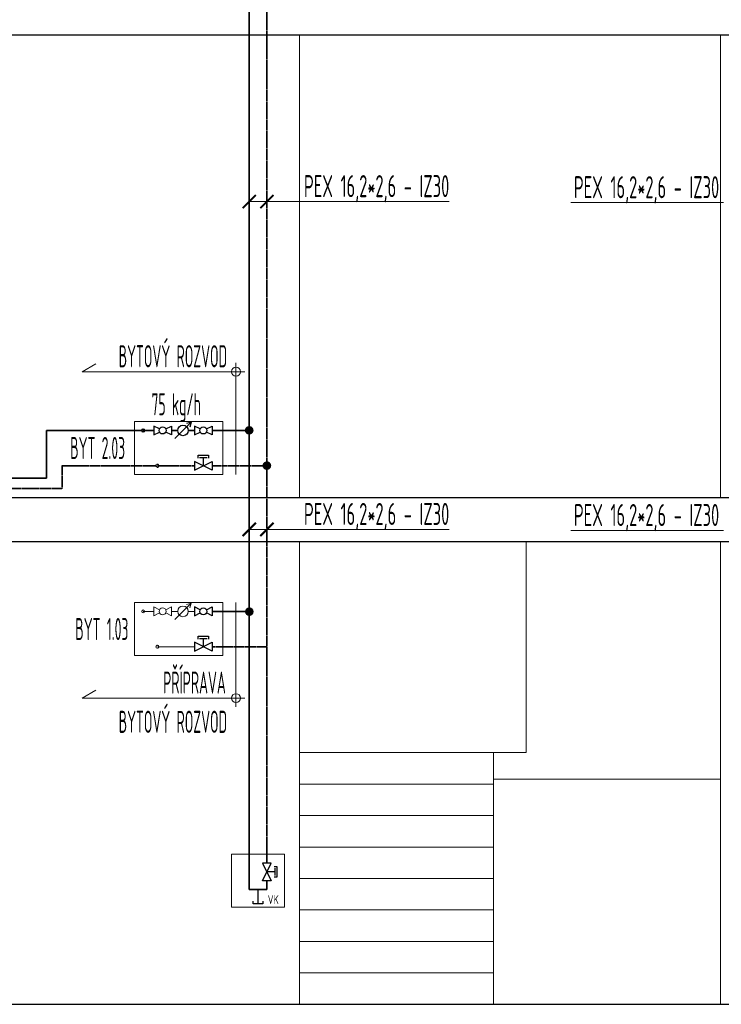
# Model space of a CAD drawing. Header units: millimetres. Extents: x 14365 to 105143, y -126377 to -22383.
# Tile 100 of 191: x 60751 to 64723, y -126377 to -120802. Entities that reach past the tile are written whole.
import ezdxf
from ezdxf.enums import TextEntityAlignment as Align

# ---------------------------------------------------------------- set-up
doc = ezdxf.new("R2010")
doc.units = ezdxf.units.MM
for name, pattern in [('phl_thick', [0]), ('VERDECKT', [9.525, 6.35, -3.175]), ('ČÁRKOVANÁ', [0.75, 0.5, -0.25])]:
    doc.linetypes.add(name, pattern=pattern)
for name, color, linetype, lineweight in [('JS_VYT_POPIS - OBECNĚ', 7, 'Continuous', 5), ('UT_KOTY - DIMENZE', 7, 'Continuous', 5), ('UT_POTRUBI - PŘÍVOD', 1, 'Continuous', 35), ('UT_POTRUBI - ZPÁTEČKA', 5, 'ČÁRKOVANÁ', 35), ('UT_SCHÉMA_POPIS', 7, 'VERDECKT', 5), ('UT_SCHÉMA_PŘÍVOD', 10, 'Continuous', 35), ('UT_SCHÉMA_SYMBOLY', 7, 'Continuous', 25), ('UT_SCHÉMA_ZPÁTEČKA', 172, 'VERDECKT', 35), ('UT_ZAŘÍZENÍ - ZDROJ', 3, 'Continuous', 35), ('VZT_50 POPIS - OBECNE', 7, 'Continuous', 5)]:
    doc.layers.add(name, color=color, linetype=linetype, lineweight=lineweight)
doc.styles.add('ISO 2.5', font='isocp.shx', dxfattribs={"width": 0.8, "height": 2.5})
doc.styles.add('ISOCP 2.5', font='isocp.shx', dxfattribs={"width": 0.6, "height": 2.5})
doc.styles.add('VZT_POPIS', font='isocp.shx', dxfattribs={"width": 0.6, "height": 125})

# ---------------------------------------------------------------- blocks, each defined once
blk = doc.blocks.new('_ArchTick')
at = {"color": 0, "linetype": 'ByBlock', "const_width": 0.15}
blk.add_lwpolyline([(-0.5, -0.5), (0.5, 0.5)], dxfattribs=at)

msp = doc.modelspace()

# ---------------------------------------------------------------- hatches: boundary and pattern name
at = {"layer": 'UT_SCHÉMA_PŘÍVOD'}
for points in [[(62025.5, -123126.9, 1), (62074.8, -123126.9, 1)], [(62026.1, -124153.7, 1), (62075.4, -124153.7, 1)]]:
    msp.add_hatch(color=256, dxfattribs=at).paths.add_polyline_path(points)
at = {"layer": 'UT_SCHÉMA_ZPÁTEČKA', "ltscale": 0.3}
msp.add_hatch(color=256, dxfattribs=at).paths.add_polyline_path([(62174.8, -123326.9, -1), (62125.5, -123326.9, -1)])

# ---------------------------------------------------------------- linework, layer by layer
at = {"ltscale": 8}
for p, q in [((31841.3, -120887.2), (105085.1, -120887.2)), ((31841.3, -123507.2), (105085.1, -123507.2)), ((31841.3, -123757.2), (105085.1, -123757.2)), ((31841.3, -126377.2), (105085.1, -126377.2))]:
    msp.add_line(p, q, dxfattribs=at)
at = {"layer": 'UT_KOTY - DIMENZE'}
for points in [[(62050.2, -121831.6), (62317.8, -121831.6)], [(62150.2, -121831.6), (62317.8, -121831.6)], [(62317.8, -121831.6), (63182.9, -121831.6)], [(63871, -121837.6), (64736, -121837.6)], [(62050.2, -123688.1), (62317.8, -123688.1)], [(62150.2, -123688.1), (62317.8, -123688.1)], [(62317.8, -123688.1), (63182.9, -123688.1)], [(63871, -123694.1), (64736, -123694.1)]]:
    msp.add_lwpolyline(points, dxfattribs=at)
at = {"layer": 'UT_POTRUBI - PŘÍVOD', "ltscale": 8}
for p, q in [((60902.8, -123397.2), (60902.8, -123323.5)), ((55112.8, -123397.2), (60902.8, -123397.2))]:
    msp.add_line(p, q, dxfattribs=at)
at = {"layer": 'UT_POTRUBI - ZPÁTEČKA', "linetype": 'ČÁRKOVANÁ', "ltscale": 8}
for p, q in [((62150.2, -120375.9), (62150.2, -125577.2)), ((60989.1, -123327.6), (61522.2, -123327.6)), ((60990.3, -123455.6), (60990.3, -123327.6)), ((61740.4, -123327.6), (61530.2, -123327.6)), ((62150.2, -123327.6), (61900.2, -123327.6)), ((55045.8, -123455.6), (60990.3, -123455.6)), ((61840.4, -124352.2), (62150.2, -124352.2))]:
    msp.add_line(p, q, dxfattribs=at)
at = {"layer": 'UT_POTRUBI - ZPÁTEČKA', "ltscale": 8}
msp.add_line((61900.2, -123327.6), (61840.4, -123327.6), dxfattribs=at)
at = {"layer": 'UT_SCHÉMA_PŘÍVOD'}
for p, q in [((62050.2, -120445.6), (62050.2, -125727.2)), ((60902.8, -123323.5), (60902.8, -123127.6)), ((60902.8, -123127.6), (61442.2, -123127.6)), ((61509.9, -123127.6), (61450.2, -123127.6)), ((61609.9, -123127.6), (61645.2, -123127.6)), ((61740.4, -123127.6), (61705.2, -123127.6)), ((61900.2, -123127.6), (61840.4, -123127.6)), ((62050.2, -123127.6), (61900.2, -123127.6)), ((61840.4, -124152.2), (62050.2, -124152.2)), ((62050.2, -125727.2), (62150.2, -125727.2)), ((62150.2, -125727.2), (62150.2, -125677.2))]:
    msp.add_line(p, q, dxfattribs=at)
at = {"layer": 'UT_SCHÉMA_PŘÍVOD', "color": 8, "lineweight": 5}
for p, q in [((61509.9, -124152.2), (61450.2, -124152.2)), ((61609.9, -124152.2), (61645.2, -124152.2)), ((61740.4, -124152.2), (61705.2, -124152.2))]:
    msp.add_line(p, q, dxfattribs=at)
at = {"layer": 'UT_SCHÉMA_PŘÍVOD'}
msp.add_circle((61450.2, -123127.6), 8, dxfattribs=at)
at = {"layer": 'UT_SCHÉMA_PŘÍVOD', "color": 8, "lineweight": 5}
msp.add_circle((61450.2, -124152.2), 8, dxfattribs=at)
at = {"layer": 'UT_SCHÉMA_SYMBOLY'}
for p, q in [((61542.1, -123118.6), (61509.9, -123102.6)), ((61509.9, -123102.6), (61509.9, -123152.6)), ((61577.8, -123118.6), (61609.9, -123102.6)), ((61609.9, -123102.6), (61609.9, -123152.6)), ((61628.9, -123173.8), (61721.4, -123081.3)), ((61628.9, -123173.8), (61721.4, -123081.3)), ((61721.4, -123081.3), (61694.7, -123088.5)), ((61721.4, -123081.3), (61714.3, -123108.1)), ((61772.5, -123118.6), (61740.4, -123102.6)), ((61740.4, -123102.6), (61740.4, -123152.6)), ((61808.3, -123118.6), (61840.4, -123102.6)), ((61840.4, -123102.6), (61840.4, -123152.6)), ((61509.9, -123152.6), (61542.1, -123136.5)), ((61609.9, -123152.6), (61577.8, -123136.5)), ((61740.4, -123152.6), (61772.5, -123136.5)), ((61840.4, -123152.6), (61808.3, -123136.5)), ((61761.8, -123285.4), (61761.8, -123268.5)), ((61761.8, -123268.5), (61819, -123268.5)), ((61819, -123268.5), (61819, -123285.4)), ((61740.4, -123352.6), (61840.4, -123302.6)), ((61840.4, -123352.6), (61740.4, -123302.6)), ((61740.4, -123302.6), (61740.4, -123352.6)), ((61769.4, -123281.6), (61811.4, -123281.6)), ((61790.4, -123281.6), (61790.4, -123327.6)), ((61840.4, -123302.6), (61840.4, -123352.6)), ((61772.5, -124143.2), (61740.4, -124127.2)), ((61740.4, -124127.2), (61740.4, -124177.2)), ((61740.4, -124177.2), (61772.5, -124161.1)), ((61808.3, -124143.2), (61840.4, -124127.2)), ((61840.4, -124177.2), (61808.3, -124161.1)), ((61840.4, -124127.2), (61840.4, -124177.2)), ((61740.4, -124377.2), (61840.4, -124327.2)), ((61840.4, -124377.2), (61740.4, -124327.2)), ((61740.4, -124327.2), (61740.4, -124377.2)), ((61761.8, -124310), (61761.8, -124293.1)), ((61761.8, -124293.1), (61819, -124293.1)), ((61769.4, -124306.2), (61811.4, -124306.2)), ((61790.4, -124306.2), (61790.4, -124352.2)), ((61819, -124293.1), (61819, -124310)), ((61840.4, -124327.2), (61840.4, -124377.2)), ((62125.2, -125677.2), (62175.2, -125577.2)), ((62125.2, -125577.2), (62175.2, -125677.2)), ((62175.2, -125577.2), (62125.2, -125577.2)), ((62209.3, -125598.6), (62192.4, -125598.6)), ((62196.2, -125648.2), (62196.2, -125606.2)), ((62209.3, -125655.8), (62209.3, -125598.6)), ((62196.2, -125627.2), (62150.2, -125627.2)), ((62192.4, -125655.8), (62209.3, -125655.8)), ((62100.2, -125809.1), (62100.2, -125727.2)), ((62175.2, -125677.2), (62125.2, -125677.2)), ((62073.2, -125809.1), (62073.2, -125793.1)), ((62127.2, -125809.1), (62073.2, -125809.1)), ((62127.2, -125793.1), (62127.2, -125809.1))]:
    msp.add_line(p, q, dxfattribs=at)
at = {"layer": 'UT_SCHÉMA_SYMBOLY', "color": 8, "lineweight": 5}
for p, q in [((61542.1, -124143.3), (61509.9, -124127.2)), ((61509.9, -124127.2), (61509.9, -124177.2)), ((61509.9, -124177.2), (61542.1, -124161.2)), ((61577.8, -124143.3), (61609.9, -124127.2)), ((61609.9, -124177.2), (61577.8, -124161.2)), ((61609.9, -124127.2), (61609.9, -124177.2))]:
    msp.add_line(p, q, dxfattribs=at)
at = {"layer": 'UT_SCHÉMA_SYMBOLY'}
for centre, radius in [((61559.9, -123127.6), 20), ((61675.2, -123127.6), 30), ((61790.4, -123127.6), 20), ((61790.4, -124152.2), 20)]:
    msp.add_circle(centre, radius, dxfattribs=at)
at = {"layer": 'UT_SCHÉMA_SYMBOLY', "color": 8, "lineweight": 5}
for centre, radius in [((61559.9, -124152.2), 20), ((61675.2, -124152.2), 30)]:
    msp.add_circle(centre, radius, dxfattribs=at)
at = {"layer": 'UT_SCHÉMA_ZPÁTEČKA', "color": 8, "lineweight": 5, "ltscale": 0.3}
msp.add_line((61740.4, -124352.2), (61530.2, -124352.2), dxfattribs=at)
at = {"layer": 'UT_SCHÉMA_ZPÁTEČKA', "ltscale": 0.3}
msp.add_circle((61530.2, -123327.6), 8, dxfattribs=at)
at = {"layer": 'UT_SCHÉMA_ZPÁTEČKA', "color": 8, "lineweight": 5, "ltscale": 0.3}
msp.add_circle((61530.2, -124352.2), 8, dxfattribs=at)
at = {"layer": 'UT_ZAŘÍZENÍ - ZDROJ', "linetype": 'Continuous', "lineweight": 5}
for p, q in [((61900.2, -123077.6), (61400.2, -123077.6)), ((61400.2, -123077.6), (61400.2, -123377.6)), ((61900.2, -123377.6), (61900.2, -123077.6)), ((61400.2, -123377.6), (61900.2, -123377.6)), ((61900.2, -124102.2), (61400.2, -124102.2)), ((61400.2, -124102.2), (61400.2, -124402.2)), ((61900.2, -124402.2), (61900.2, -124102.2)), ((61400.2, -124402.2), (61900.2, -124402.2)), ((62250.2, -125527.2), (61950.2, -125527.2)), ((61950.2, -125527.2), (61950.2, -125827.2)), ((62250.2, -125827.2), (62250.2, -125527.2)), ((61950.2, -125827.2), (62250.2, -125827.2))]:
    msp.add_line(p, q, dxfattribs=at)
at = {"layer": 'VZT_50 POPIS - OBECNE', "linetype": 'phl_thick'}
for p, q in [((62334.2, -120887.2), (62334.2, -123507.2)), ((64718.6, -120887.2), (64718.6, -123507.2)), ((61103.9, -122794.9), (61181.8, -122749.9)), ((61975.2, -122744.9), (61975.2, -123376.9)), ((62025.2, -122794.9), (61103.9, -122794.9)), ((62334.2, -123757.2), (62334.2, -126377.2)), ((63618.6, -123757.2), (63618.6, -124952.2)), ((64718.6, -123757.2), (64718.6, -126377.2)), ((61975.2, -124693.3), (61975.2, -124102.2)), ((61103.9, -124643.3), (61181.8, -124598.3)), ((62025.2, -124643.3), (61103.9, -124643.3)), ((62334.2, -124952.2), (63434.2, -124952.2)), ((63434.2, -124952.2), (63618.6, -124952.2)), ((63434.2, -124952.2), (63434.2, -126377.2)), ((64718.6, -125102.2), (63434.2, -125102.2)), ((62334.2, -125130.3), (63434.2, -125130.3)), ((62334.2, -125308.4), (63434.2, -125308.4)), ((62334.2, -125486.6), (63434.2, -125486.6)), ((62334.2, -125664.7), (63434.2, -125664.7)), ((62334.2, -125842.8), (63434.2, -125842.8)), ((62334.2, -126020.9), (63434.2, -126020.9)), ((62334.2, -126199.1), (63434.2, -126199.1))]:
    msp.add_line(p, q, dxfattribs=at)
at = {"layer": 'VZT_50 POPIS - OBECNE', "color": 8, "linetype": 'phl_thick', "lineweight": 5}
for p, q in [((61628.9, -124198.5), (61721.4, -124106)), ((61628.9, -124198.5), (61721.4, -124106)), ((61721.4, -124106), (61694.7, -124113.1)), ((61721.4, -124106), (61714.3, -124132.7))]:
    msp.add_line(p, q, dxfattribs=at)
at = {"layer": 'VZT_50 POPIS - OBECNE', "linetype": 'phl_thick'}
for centre in [(61975.2, -122794.9), (61975.2, -124643.3)]:
    msp.add_circle(centre, 25, dxfattribs=at)

# ---------------------------------------------------------------- block references
at = {"layer": 'UT_KOTY - DIMENZE', "xscale": 75, "yscale": 75, "zscale": 75, "rotation": 180}
for p in [(62050.2, -121831.6), (62150.2, -121831.6), (62050.2, -123688.1), (62150.2, -123688.1)]:
    msp.add_blockref('_ArchTick', p, dxfattribs=at)

# ---------------------------------------------------------------- texts
at = {"layer": 'JS_VYT_POPIS - OBECNĚ', "style": 'VZT_POPIS', "width": 0.5}
for s, p in [('BYTOVÝ ROZVOD', (61925.2, -122807.4)), ('75 kg/h', (61776.4, -123079.5)), ('PŘÍPRAVA', (61917.8, -124655.2)), ('BYTOVÝ ROZVOD', (61925.2, -124877.5))]:
    msp.add_text(s, height=125, dxfattribs=at).set_placement(p, align=Align.BOTTOM_RIGHT)
for s, p in [('BYT 2.03', (61347.7, -123226.9)), ('BYT 1.03', (61366.4, -124252.2))]:
    msp.add_text(s, height=125, dxfattribs=at).set_placement(p, align=Align.MIDDLE_RIGHT)
at = {"layer": 'UT_KOTY - DIMENZE', "char_height": 125, "attachment_point": 3, "style": 'ISOCP 2.5'}
for insert in [(63182.9, -121681.6), (64711, -121687.6), (63182.9, -123538.1), (64711, -123544.1)]:
    msp.add_mtext('PEX 16,2*2,6 - IZ30', dxfattribs=dict(at, insert=insert))
at = {"layer": 'UT_SCHÉMA_POPIS', "style": 'ISO 2.5', "width": 0.8}
msp.add_text('VK', height=50, dxfattribs=at).set_placement((62186.3, -125824.1), align=Align.BOTTOM_CENTER)

doc.saveas('drawing.dxf')
